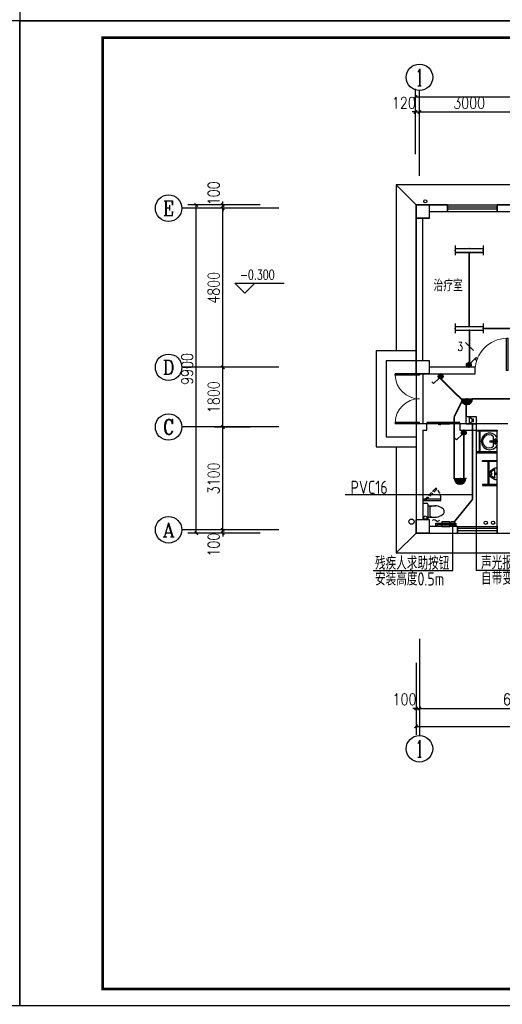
# Model space of a CAD drawing. Extents: x 41933 to 169416, y 41775 to 279375.
# Tile 20 of 39: x 83933 to 98490, y 130914 to 160614. Entities that reach past the tile are written whole.
import ezdxf
from ezdxf.enums import TextEntityAlignment as Align

# ---------------------------------------------------------------- set-up
doc = ezdxf.new("R2010")
doc.units = 0
doc.header["$LTSCALE"] = 1000
doc.header["$MEASUREMENT"] = 0
doc.linetypes.add('DASH', pattern=[0.35, 0.25, -0.1])
for name, color, linetype in [('AXIS', 3, 'Continuous'), ('AXIS_TEXT', 7, 'Continuous'), ('BZ', 143, 'Continuous'), ('COLUMN', 1, 'Continuous'), ('DIM-照明', 3, 'Continuous'), ('DIM_ELEV', 3, 'Continuous'), ('EQUIP-照明', 3, 'Continuous'), ('EQUIP-通讯', 3, 'Continuous'), ('EQUIP_污水', 7, 'Continuous'), ('LATRINE', 6, 'Continuous'), ('LGT1', 7, 'Continuous'), ('LVTRY', 6, 'Continuous'), ('PUB_TEXT', 7, 'Continuous'), ('TEL_TEXT', 7, 'Continuous'), ('VPIPE-凝结', 150, 'DASH'), ('VPIPE-污水', 2, 'DASH'), ('VPIPE-给水', 3, 'Continuous'), ('WALL', 1, 'Continuous'), ('WINDOW', 4, 'Continuous'), ('WIRE-照明', 1, 'Continuous'), ('剖面', 8, 'Continuous'), ('图框', 4, 'Continuous'), ('填充', 8, 'Continuous'), ('雨落管', 3, 'Continuous')]:
    doc.layers.add(name, color=color, linetype=linetype)
doc.styles.add('_HZTXT', font='tssdeng.shx', dxfattribs={"width": 0.8, "bigfont": 'hztxt.shx'})
doc.styles.add('_TCH_AXIS', font='COMPLEX', dxfattribs={"bigfont": 'GBCBIG'})
doc.styles.add('_TCH_DIM', font='SIMPLEX', dxfattribs={"bigfont": 'GBCBIG'})
doc.styles.add('_TEL_DIM', font='SIMPLEX', dxfattribs={"width": 0.8, "height": 3.5, "bigfont": 'HZTXT'})
doc.styles.add('COMPLEX', font='COMPLEX')
doc.styles.add('DIM_FONT', font='simplex.shx', dxfattribs={"width": 0.8})
doc.styles.get("Standard").update_dxf_attribs({"font": 'gbenor.shx', "bigfont": 'gbcbig.shx'})
doc.dimstyles.new('_TCH_ARCH&&100', dxfattribs={"dimtxt": 350, "dimasz": 100, "dimexe": 250, "dimexo": 300, "dimgap": 100, "dimtad": 1, "dimdec": 0, "dimzin": 0, "dimdsep": 46, "dimtxsty": 'DIM_FONT', "dimblk": 'ARCHTICK', "dimcen": 0.09, "dimclrt": 7, "dimazin": 2, "dimtfac": 1, "dimtdec": 0, "dimtix": 1, "dimtmove": 2, "dimatfit": 3, "dimfxl": 0, "dimtolj": 1, "dimtzin": 0, "dimarcsym": 0})

# ---------------------------------------------------------------- blocks, each defined once
blk = doc.blocks.new('$equip$00001168')
blk.add_line((-0.5, 0), (0.5, 0))
blk.add_arc((0, 0), 0.5, 180, 0)
for p in [(-0.5, 0), (0, 0), (0.5, 0), (0, -0.5)]:
    blk.add_point(p)
for points in [[(0.433, -0.25), (-0.433, -0.25), (0.5, 0), (-0.5, 0)], [(0.25, -0.433), (-0.25, -0.433), (0.433, -0.25), (-0.433, -0.25)], [(0, -0.5), (0, -0.5), (0.25, -0.433), (-0.25, -0.433)]]:
    blk.add_solid(points)
at = {"flags": 9}
blk.add_attdef('A', (0, 0), '', height=0.00002, dxfattribs=at)
blk = doc.blocks.new('$equip$00001962')
for p, q in [((0.147, 0.356), (0.625, 0.833)), ((0.625, 0.833), (0.766, 0.692))]:
    blk.add_line(p, q)
blk.add_circle((0, 0.208), 0.208)
for p in [(-0.208, 0.208), (0, 0.417), (0, 0), (0.208, 0.208)]:
    blk.add_point(p)
for points in [[(-0.18, 0.313), (0.18, 0.313), (-0.208, 0.208), (0.208, 0.208)], [(-0.18, 0.104), (0.18, 0.104), (-0.208, 0.208), (0.208, 0.208)], [(-0.104, 0.389), (0.104, 0.389), (-0.18, 0.313), (0.18, 0.313)], [(-0.104, 0.028), (0.104, 0.028), (-0.18, 0.104), (0.18, 0.104)], [(0, 0.417), (0, 0.417), (-0.104, 0.389), (0.104, 0.389)], [(0, 0), (0, 0), (-0.104, 0.028), (0.104, 0.028)]]:
    blk.add_solid(points)
at = {"layer": 'TEL_TEXT', "style": '_TEL_DIM', "flags": 1}
blk.add_attdef('A', text='', height=0.00002, dxfattribs=at).set_placement((0, 0), align=Align.MIDDLE_CENTER)
blk = doc.blocks.new('A$C5B3B3A2E')
at = {"layer": 'LGT1', "color": 77}
blk.add_line((0, 452), (2411, 452), dxfattribs=at)
at = {"layer": 'LGT1', "color": 77, "style": '_HZTXT', "width": 0.8}
for s, p in [('残疾人求助按钮', (59, 474)), ('安装高度0.5m', (59, 0))]:
    blk.add_text(s, height=400, dxfattribs=at).set_placement(p)
blk = doc.blocks.new('A$C573E01A6')
at = {"layer": 'LGT1', "color": 77}
blk.add_line((4045, 429), (0, 429), dxfattribs=at)
at = {"layer": 'LGT1', "color": 77, "style": '_HZTXT', "width": 0.8}
for s, p in [('声光报警器距地2.2m', (144, 466)), ('自带变压器（安全电压）', (144, 0))]:
    blk.add_text(s, height=400, dxfattribs=at).set_placement(p)
blk = doc.blocks.new('_LINKPT1')
blk.add_line((0, 0), (0, 0))
blk = doc.blocks.new('_I0UOI')
for radius in [0.29, 0.0849]:
    blk.add_circle((0, 0.29), radius)
for points in [[(-0.07, 0.33), (0.07, 0.33), (-0.08, 0.29), (0.09, 0.29)], [(-0.07, 0.25), (0.07, 0.25), (-0.08, 0.29), (0.09, 0.29)], [(-0.04, 0.36), (0.04, 0.36), (-0.07, 0.33), (0.07, 0.33)], [(-0.04, 0.22), (0.04, 0.22), (-0.07, 0.25), (0.07, 0.25)], [(0, 0.37), (0, 0.37), (-0.04, 0.36), (0.04, 0.36)], [(0, 0.2), (0, 0.2), (-0.04, 0.22), (0.04, 0.22)]]:
    blk.add_solid(points)
at = {"xscale": 0.002222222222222, "yscale": 0.002222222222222, "zscale": 0.002222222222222}
for p in [(-0.29, 0.29), (0, 0.58), (0.29, 0.29), (0, 0)]:
    blk.add_blockref('_LINKPT1', p, dxfattribs=at)
at = {"flags": 9}
blk.add_attdef('A', (0, 0), '', height=0.0000222, dxfattribs=at)
blk = doc.blocks.new('$equip_U$00000097(DNSC-20150823RB)')
at = {"xscale": 0.875, "yscale": 0.875, "zscale": 0.875}
blk.add_blockref('_I0UOI', (-0.001, -0.254), dxfattribs=at)
at = {"color": 7, "style": '_TEL_DIM', "flags": 1}
blk.add_attdef('A', text='', height=0.000025, dxfattribs=at).set_placement((0, 0), align=Align.MIDDLE_CENTER)
blk = doc.blocks.new('$equip$00001870')
for p, q in [((0.528, 0.35), (-0.528, 0.35)), ((-0.528, 0.35), (-0.528, -0.35)), ((-0.222, 0.149), (-0.082, 0.149)), ((-0.222, 0.149), (-0.222, -0.131)), ((-0.082, 0.149), (0.186, 0.29)), ((-0.082, 0.149), (-0.082, -0.131)), ((0.186, 0.29), (0.186, -0.282)), ((0.528, 0.35), (0.528, -0.35)), ((-0.528, -0.35), (0.528, -0.35)), ((-0.082, -0.131), (-0.222, -0.131)), ((0.186, -0.282), (-0.082, -0.131))]:
    blk.add_line(p, q)
for p in [(-0.528, 0), (0.015, 0.35), (0.528, 0), (0, -0.35)]:
    blk.add_point(p)
at = {"layer": 'TEL_TEXT', "style": '_TEL_DIM', "flags": 1}
blk.add_attdef('A', text='', height=0.00002, dxfattribs=at).set_placement((0, 0), align=Align.MIDDLE_CENTER)
blk = doc.blocks.new('$plan$00001628')
for p, q in [((-20, 0), (20, 0)), ((20, 0), (20, -150)), ((-23, -104), (-144, -104)), ((-20, -150), (-20, 0)), ((20, -150), (-20, -150)), ((136, -104), (24, -104))]:
    blk.add_line(p, q)
blk.add_lwpolyline([(-97, 9, 5.110404), (92, 9)], format="xyb", close=True)
for centre, radius in [((-57, -52), 26.7), ((0, -190), 27.8), ((57, -52), 26.7)]:
    blk.add_circle(centre, radius)
blk.add_arc((-4, -243), 197, 135.2527, 44.7473)
blk = doc.blocks.new('_ArchTick')
at = {"color": 0, "linetype": 'ByBlock', "const_width": 0.4}
blk.add_lwpolyline([(-0.5, -0.5), (0.5, 0.5)], dxfattribs=at)
blk = doc.blocks.new('*D2232')
at = {"layer": 'AXIS', "color": 0, "lineweight": -2, "transparency": 16777216}
for p, q in [((90059, 145228), (90059, 145328)), ((90883, 145228), (89809, 145228)), ((90883, 145128), (89809, 145128)), ((90059, 145128), (90059, 145228)), ((90059, 145128), (90059, 145028))]:
    blk.add_line(p, q, dxfattribs=at)
at = {"layer": 'Defpoints', "color": 0, "transparency": 16777216}
for p in [(90059, 145228), (91183, 145228), (91183, 145128)]:
    blk.add_point(p, dxfattribs=at)
at = {"layer": 'AXIS', "color": 0, "lineweight": -2, "transparency": 16777216, "xscale": 100, "yscale": 100, "zscale": 100}
for p, rotation in [((90059, 145228), 270), ((90059, 145128), 90)]:
    blk.add_blockref('_ArchTick', p, dxfattribs=dict(at, rotation=rotation))
at = {"layer": 'AXIS', "color": 7, "transparency": 16777216, "insert": (89784, 144778), "char_height": 350, "attachment_point": 5, "rotation": 90, "style": 'DIM_FONT'}
blk.add_mtext('\\A1;100', dxfattribs=at)
blk = doc.blocks.new('*D2233')
at = {"layer": 'AXIS', "color": 0, "lineweight": -2, "transparency": 16777216}
for p, q in [((90883, 148328), (89809, 148328)), ((90059, 145228), (90059, 148328)), ((90883, 145228), (89809, 145228))]:
    blk.add_line(p, q, dxfattribs=at)
at = {"layer": 'Defpoints', "color": 0, "transparency": 16777216}
for p in [(90059, 148328), (91183, 148328), (91183, 145228)]:
    blk.add_point(p, dxfattribs=at)
at = {"layer": 'AXIS', "color": 0, "lineweight": -2, "transparency": 16777216, "xscale": 100, "yscale": 100, "zscale": 100}
for p, rotation in [((90059, 148328), 90), ((90059, 145228), 270)]:
    blk.add_blockref('_ArchTick', p, dxfattribs=dict(at, rotation=rotation))
at = {"layer": 'AXIS', "color": 7, "transparency": 16777216, "insert": (89784, 146778), "char_height": 350, "attachment_point": 5, "rotation": 90, "style": 'DIM_FONT'}
blk.add_mtext('\\A1;3100', dxfattribs=at)
blk = doc.blocks.new('*D2234')
at = {"layer": 'AXIS', "color": 0, "lineweight": -2, "transparency": 16777216}
for p, q in [((90883, 150128), (89809, 150128)), ((90059, 148328), (90059, 150128)), ((90883, 148328), (89809, 148328))]:
    blk.add_line(p, q, dxfattribs=at)
at = {"layer": 'Defpoints', "color": 0, "transparency": 16777216}
for p in [(90059, 150128), (91183, 150128), (91183, 148328)]:
    blk.add_point(p, dxfattribs=at)
at = {"layer": 'AXIS', "color": 0, "lineweight": -2, "transparency": 16777216, "xscale": 100, "yscale": 100, "zscale": 100}
for p, rotation in [((90059, 150128), 90), ((90059, 148328), 270)]:
    blk.add_blockref('_ArchTick', p, dxfattribs=dict(at, rotation=rotation))
at = {"layer": 'AXIS', "color": 7, "transparency": 16777216, "insert": (89784, 149228), "char_height": 350, "attachment_point": 5, "rotation": 90, "style": 'DIM_FONT'}
blk.add_mtext('\\A1;1800', dxfattribs=at)
blk = doc.blocks.new('*D2235')
at = {"layer": 'AXIS', "color": 0, "lineweight": -2, "transparency": 16777216}
for p, q in [((90883, 154928), (89809, 154928)), ((90059, 150128), (90059, 154928)), ((90883, 150128), (89809, 150128))]:
    blk.add_line(p, q, dxfattribs=at)
at = {"layer": 'Defpoints', "color": 0, "transparency": 16777216}
for p in [(90059, 154928), (91183, 154928), (91183, 150128)]:
    blk.add_point(p, dxfattribs=at)
at = {"layer": 'AXIS', "color": 0, "lineweight": -2, "transparency": 16777216, "xscale": 100, "yscale": 100, "zscale": 100}
for p, rotation in [((90059, 154928), 90), ((90059, 150128), 270)]:
    blk.add_blockref('_ArchTick', p, dxfattribs=dict(at, rotation=rotation))
at = {"layer": 'AXIS', "color": 7, "transparency": 16777216, "insert": (89784, 152528), "char_height": 350, "attachment_point": 5, "rotation": 90, "style": 'DIM_FONT'}
blk.add_mtext('\\A1;4800', dxfattribs=at)
blk = doc.blocks.new('*D2236')
at = {"layer": 'AXIS', "color": 0, "lineweight": -2, "transparency": 16777216}
for p, q in [((90059, 155028), (90059, 155128)), ((90883, 155028), (89809, 155028)), ((90883, 154928), (89809, 154928)), ((90059, 154928), (90059, 155028)), ((90059, 154928), (90059, 154828))]:
    blk.add_line(p, q, dxfattribs=at)
at = {"layer": 'Defpoints', "color": 0, "transparency": 16777216}
for p in [(90059, 155028), (91183, 155028), (91183, 154928)]:
    blk.add_point(p, dxfattribs=at)
at = {"layer": 'AXIS', "color": 0, "lineweight": -2, "transparency": 16777216, "xscale": 100, "yscale": 100, "zscale": 100}
for p, rotation in [((90059, 155028), 270), ((90059, 154928), 90)]:
    blk.add_blockref('_ArchTick', p, dxfattribs=dict(at, rotation=rotation))
at = {"layer": 'AXIS', "color": 7, "transparency": 16777216, "insert": (89784, 155378), "char_height": 350, "attachment_point": 5, "rotation": 90, "style": 'DIM_FONT'}
blk.add_mtext('\\A1;100', dxfattribs=at)
blk = doc.blocks.new('*D2237')
at = {"layer": 'AXIS', "color": 0, "lineweight": -2, "transparency": 16777216}
for p, q in [((91182, 155028), (89009, 155028)), ((89259, 145128), (89259, 155028)), ((91182, 145128), (89009, 145128))]:
    blk.add_line(p, q, dxfattribs=at)
at = {"layer": 'Defpoints', "color": 0, "transparency": 16777216}
for p in [(89259, 155028), (91482, 155028), (91482, 145128)]:
    blk.add_point(p, dxfattribs=at)
at = {"layer": 'AXIS', "color": 0, "lineweight": -2, "transparency": 16777216, "xscale": 100, "yscale": 100, "zscale": 100}
for p, rotation in [((89259, 155028), 90), ((89259, 145128), 270)]:
    blk.add_blockref('_ArchTick', p, dxfattribs=dict(at, rotation=rotation))
at = {"layer": 'AXIS', "color": 7, "transparency": 16777216, "insert": (88984, 150078), "char_height": 350, "attachment_point": 5, "rotation": 90, "style": 'DIM_FONT'}
blk.add_mtext('\\A1;9900', dxfattribs=at)
blk = doc.blocks.new('*D2244')
at = {"layer": 'AXIS', "color": 0, "lineweight": -2, "transparency": 16777216}
for p, q in [((95870, 156554), (95870, 158081)), ((95990, 156554), (95990, 158081)), ((95870, 157831), (95770, 157831)), ((95870, 157831), (95990, 157831)), ((95990, 157831), (96090, 157831))]:
    blk.add_line(p, q, dxfattribs=at)
at = {"layer": 'Defpoints', "color": 0, "transparency": 16777216}
for p in [(95990, 157831), (95870, 156254), (95990, 156254)]:
    blk.add_point(p, dxfattribs=at)
at = {"layer": 'AXIS', "color": 0, "lineweight": -2, "transparency": 16777216, "xscale": 100, "yscale": 100, "zscale": 100}
blk.add_blockref('_ArchTick', (95870, 157831), dxfattribs=at)
at = {"layer": 'AXIS', "color": 0, "lineweight": -2, "transparency": 16777216, "xscale": 100, "yscale": 100, "zscale": 100, "rotation": 180}
blk.add_blockref('_ArchTick', (95990, 157831), dxfattribs=at)
at = {"layer": 'AXIS', "color": 7, "transparency": 16777216, "insert": (95520, 158106), "char_height": 350, "attachment_point": 5, "style": 'DIM_FONT'}
blk.add_mtext('\\A1;120', dxfattribs=at)
blk = doc.blocks.new('*D2245')
at = {"layer": 'AXIS', "color": 0, "lineweight": -2, "transparency": 16777216}
for p, q in [((95990, 156554), (95990, 158081)), ((98990, 156554), (98990, 158081)), ((95990, 157831), (98990, 157831))]:
    blk.add_line(p, q, dxfattribs=at)
at = {"layer": 'Defpoints', "color": 0, "transparency": 16777216}
for p in [(98990, 157831), (95990, 156254), (98990, 156254)]:
    blk.add_point(p, dxfattribs=at)
at = {"layer": 'AXIS', "color": 0, "lineweight": -2, "transparency": 16777216, "xscale": 100, "yscale": 100, "zscale": 100, "rotation": 180}
blk.add_blockref('_ArchTick', (95990, 157831), dxfattribs=at)
at = {"layer": 'AXIS', "color": 0, "lineweight": -2, "transparency": 16777216, "xscale": 100, "yscale": 100, "zscale": 100}
blk.add_blockref('_ArchTick', (98990, 157831), dxfattribs=at)
at = {"layer": 'AXIS', "color": 7, "transparency": 16777216, "insert": (97490, 158106), "char_height": 350, "attachment_point": 5, "style": 'DIM_FONT'}
blk.add_mtext('\\A1;3000', dxfattribs=at)
blk = doc.blocks.new('*D2251')
at = {"layer": 'AXIS', "color": 0, "lineweight": -2, "transparency": 16777216}
for p, q in [((95870, 157454), (95870, 158533)), ((113590, 157454), (113590, 158533)), ((95870, 158283), (113590, 158283))]:
    blk.add_line(p, q, dxfattribs=at)
at = {"layer": 'Defpoints', "color": 0, "transparency": 16777216}
for p in [(113590, 158283), (95870, 157154), (113590, 157154)]:
    blk.add_point(p, dxfattribs=at)
at = {"layer": 'AXIS', "color": 0, "lineweight": -2, "transparency": 16777216, "xscale": 100, "yscale": 100, "zscale": 100, "rotation": 180}
blk.add_blockref('_ArchTick', (95870, 158283), dxfattribs=at)
at = {"layer": 'AXIS', "color": 0, "lineweight": -2, "transparency": 16777216, "xscale": 100, "yscale": 100, "zscale": 100}
blk.add_blockref('_ArchTick', (113590, 158283), dxfattribs=at)
at = {"layer": 'AXIS', "color": 7, "transparency": 16777216, "insert": (104730, 158558), "char_height": 350, "attachment_point": 5, "style": 'DIM_FONT'}
blk.add_mtext('\\A1;17720', dxfattribs=at)
blk = doc.blocks.new('*D2252')
at = {"layer": 'AXIS', "color": 0, "lineweight": -2, "transparency": 16777216}
for p, q in [((95890, 140959), (95890, 139588)), ((95990, 140959), (95990, 139588)), ((95890, 139838), (95790, 139838)), ((95890, 139838), (95990, 139838)), ((95990, 139838), (96090, 139838))]:
    blk.add_line(p, q, dxfattribs=at)
at = {"layer": 'Defpoints', "color": 0, "transparency": 16777216}
for p in [(95890, 141259), (95990, 141259), (95990, 139838)]:
    blk.add_point(p, dxfattribs=at)
at = {"layer": 'AXIS', "color": 0, "lineweight": -2, "transparency": 16777216, "xscale": 100, "yscale": 100, "zscale": 100}
blk.add_blockref('_ArchTick', (95890, 139838), dxfattribs=at)
at = {"layer": 'AXIS', "color": 0, "lineweight": -2, "transparency": 16777216, "xscale": 100, "yscale": 100, "zscale": 100, "rotation": 180}
blk.add_blockref('_ArchTick', (95990, 139838), dxfattribs=at)
at = {"layer": 'AXIS', "color": 7, "transparency": 16777216, "insert": (95540, 140113), "char_height": 350, "attachment_point": 5, "style": 'DIM_FONT'}
blk.add_mtext('\\A1;100', dxfattribs=at)
blk = doc.blocks.new('*D2253')
at = {"layer": 'AXIS', "color": 0, "lineweight": -2, "transparency": 16777216}
for p, q in [((95990, 140959), (95990, 139588)), ((101990, 140959), (101990, 139588)), ((95990, 139838), (101990, 139838))]:
    blk.add_line(p, q, dxfattribs=at)
at = {"layer": 'Defpoints', "color": 0, "transparency": 16777216}
for p in [(95990, 141259), (101990, 141259), (101990, 139838)]:
    blk.add_point(p, dxfattribs=at)
at = {"layer": 'AXIS', "color": 0, "lineweight": -2, "transparency": 16777216, "xscale": 100, "yscale": 100, "zscale": 100, "rotation": 180}
blk.add_blockref('_ArchTick', (95990, 139838), dxfattribs=at)
at = {"layer": 'AXIS', "color": 0, "lineweight": -2, "transparency": 16777216, "xscale": 100, "yscale": 100, "zscale": 100}
blk.add_blockref('_ArchTick', (101990, 139838), dxfattribs=at)
at = {"layer": 'AXIS', "color": 7, "transparency": 16777216, "insert": (98990, 140113), "char_height": 350, "attachment_point": 5, "style": 'DIM_FONT'}
blk.add_mtext('\\A1;6000', dxfattribs=at)
blk = doc.blocks.new('*D2258')
at = {"layer": 'AXIS', "color": 0, "lineweight": -2, "transparency": 16777216}
for p, q in [((95890, 141218), (95890, 139047)), ((113610, 141218), (113610, 139047)), ((95890, 139297), (113610, 139297))]:
    blk.add_line(p, q, dxfattribs=at)
at = {"layer": 'Defpoints', "color": 0, "transparency": 16777216}
for p in [(95890, 141518), (113610, 141518), (113610, 139297)]:
    blk.add_point(p, dxfattribs=at)
at = {"layer": 'AXIS', "color": 0, "lineweight": -2, "transparency": 16777216, "xscale": 100, "yscale": 100, "zscale": 100, "rotation": 180}
blk.add_blockref('_ArchTick', (95890, 139297), dxfattribs=at)
at = {"layer": 'AXIS', "color": 0, "lineweight": -2, "transparency": 16777216, "xscale": 100, "yscale": 100, "zscale": 100}
blk.add_blockref('_ArchTick', (113610, 139297), dxfattribs=at)
at = {"layer": 'AXIS', "color": 7, "transparency": 16777216, "insert": (104750, 139572), "char_height": 350, "attachment_point": 5, "style": 'DIM_FONT'}
blk.add_mtext('\\A1;17720', dxfattribs=at)
blk = doc.blocks.new('_FZH')
for p, q in [((-0.5, 0.5), (0.5, 0.5)), ((-0.5, -0.5), (-0.5, 0.5)), ((0.5, -0.5), (0.5, 0.5)), ((-0.5, -0.5), (0.5, -0.5))]:
    blk.add_line(p, q)
blk.add_lwpolyline([(-0.5, -0.5), (0.5, -0.5), (0.5, 0.5), (-0.5, 0.5)], close=True)
blk = doc.blocks.new('_AXISO')
blk.add_circle((0, 0), 0.5)
at = {"layer": 'AXIS_TEXT', "style": 'COMPLEX', "width": 1.041667}
blk.add_attdef('A', text='', height=0.56, dxfattribs=at).set_placement((-0.25, -0.28), (0.25, -0.28), align=Align.FIT)
blk = doc.blocks.new('$WINLIB2D$00000001')
for p, q in [((-0.5, 0.5), (0.5, 0.5)), ((-0.5, 0.5), (-0.5, -0.5)), ((0.5, -0.5), (0.5, 0.5)), ((0.5, 0.167), (-0.5, 0.167)), ((0.5, -0.167), (-0.5, -0.167)), ((-0.5, -0.5), (0.5, -0.5))]:
    blk.add_line(p, q)
blk = doc.blocks.new('$DorLib2D$00000129')
at = {"color": 0, "linetype": 'Continuous'}
for p, q in [((-0.5, 0.545), (-0.5, 0.687)), ((-0.5, 0.687), (0.5, 0.687)), ((0.5, 0.687), (0.5, 0.545)), ((0.5, 0.545), (-0.5, 0.545)), ((-0.5, 0.5), (-0.5, 0.545)), ((-0.2, 0.437), (0.158, 0.437)), ((0.08, 0.341), (0.08, 0.437)), ((0.158, 0.437), (0.08, 0.341)), ((0.5, 0.5), (0.5, 0.545))]:
    blk.add_line(p, q, dxfattribs=at)
blk = doc.blocks.new('$lvtry$00000219')
at = {"color": 0}
for p, q in [((-124, -91, 0), (-43, -216, 0)), ((-116, -76, 0), (116, -76, 0)), ((43, -216, 0), (124, -91, 0))]:
    blk.add_line(p, q, dxfattribs=at)
at = {"color": 0, "elevation": 0}
blk.add_lwpolyline([(69, -231, -0.57735), (-69, -231), (-162, -88, -0.145378), (-170, -61), (-170, 0), (170, 0), (170, -61, -0.145378), (162, -88)], format="xyb", close=True, dxfattribs=at)
at = {"color": 0}
for centre, radius in [((0, -177, 0), 20), ((0, -38, 0), 17.7)]:
    blk.add_circle(centre, radius, dxfattribs=at)
for centre, radius, start, end in [((-116, -86, 0), 10, 90, 213.0863), ((0, -191, 0), 50, 210, 330), ((116, -86, 0), 10, 326.9137, 90)]:
    blk.add_arc(centre, radius, start, end, dxfattribs=at)
for p in [(0, -38, 0), (0, -177, 0)]:
    blk.add_point(p, dxfattribs=at)
blk = doc.blocks.new('$DorLib2D$00000001')
for p, q in [((0.45, 0.975), (0.5, 0.975)), ((0.45, 0), (0.45, 0.975)), ((0.5, 0), (0.5, 0.975)), ((0.5, 0), (0.45, 0))]:
    blk.add_line(p, q)
at = {"lineweight": 13}
blk.add_arc((0.475, 0), 0.975, 91.4693, 180, dxfattribs=at)
blk = doc.blocks.new('$DorLib2D$00000002')
for p, q in [((-0.5, 0), (-0.5, 0.4875)), ((-0.475, 0.4875), (-0.5, 0.4875)), ((-0.475, 0), (-0.475, 0.4875)), ((0.475, 0), (0.475, 0.4875)), ((0.475, 0.4875), (0.5, 0.4875)), ((0.5, 0), (0.5, 0.4875)), ((-0.5, 0), (-0.475, 0)), ((0.5, 0), (0.475, 0))]:
    blk.add_line(p, q)
at = {"lineweight": 13}
for centre, start, end in [((-0.4875, 0), 0, 88.53072), ((0.4875, 0), 91.46928, 180)]:
    blk.add_arc(centre, 0.4875, start, end, dxfattribs=at)
blk = doc.blocks.new('$equip$00001160')
for p, q in [((-1.2, 0.417), (-1.2, -0.417)), ((-1.2, 0.167), (1.2, 0.167)), ((1.2, 0.417), (1.2, -0.417)), ((-1.2, -0.167), (1.2, -0.167))]:
    blk.add_line(p, q)
at = {"const_width": 0.1}
for points in [[(-1.2, 0.167), (1.2, 0.167)], [(-1.2, -0.167), (1.2, -0.167)]]:
    blk.add_lwpolyline(points, dxfattribs=at)
at = {"layer": 'EQUIP-照明'}
for p in [(-1.2, 0), (0, 0.167), (1.2, 0), (0, -0.167)]:
    blk.add_point(p, dxfattribs=at)
at = {"layer": 'EQUIP-照明', "flags": 9}
blk.add_attdef('A', (0, 0), '', height=0.00002, dxfattribs=at)
blk = doc.blocks.new('$equip$00001963')
for p, q in [((0.147, 0.356), (0.625, 0.833)), ((0.512, 0.72), (0.653, 0.579)), ((0.625, 0.833), (0.766, 0.692))]:
    blk.add_line(p, q)
blk.add_circle((0, 0.208), 0.208)
for p in [(-0.208, 0.208), (0, 0.417), (0, 0), (0.208, 0.208)]:
    blk.add_point(p)
for points in [[(-0.18, 0.313), (0.18, 0.313), (-0.208, 0.208), (0.208, 0.208)], [(-0.18, 0.104), (0.18, 0.104), (-0.208, 0.208), (0.208, 0.208)], [(-0.104, 0.389), (0.104, 0.389), (-0.18, 0.313), (0.18, 0.313)], [(-0.104, 0.028), (0.104, 0.028), (-0.18, 0.104), (0.18, 0.104)], [(0, 0.417), (0, 0.417), (-0.104, 0.389), (0.104, 0.389)], [(0, 0), (0, 0), (-0.104, 0.028), (0.104, 0.028)]]:
    blk.add_solid(points)
at = {"layer": 'TEL_TEXT', "style": '_TEL_DIM', "flags": 1}
blk.add_attdef('A', text='', height=0.00002, dxfattribs=at).set_placement((0, 0), align=Align.MIDDLE_CENTER)
blk = doc.blocks.new('$TELECSYS$00000095')
blk.add_line((0.4, 0.4), (-0.4, -0.4))
at = {"width": 0.8}
blk.add_attdef('N', text='', height=1, dxfattribs=at).set_placement((-0.017, 1.056), align=Align.MIDDLE)
blk = doc.blocks.new('$TelecSys$00000152')
blk.add_blockref('$TELECSYS$00000095', (0, 0))
at = {"style": '_TEL_DIM', "width": 0.7}
blk.add_attdef('N', text='', height=0.875, dxfattribs=at).set_placement((-0.015, 0.924), align=Align.MIDDLE)
blk = doc.blocks.new('$TwtSys$00000132')
at = {"elevation": 0}
blk.add_lwpolyline([(7, -101, -0.575183), (0, 0, 0.604745), (-11, 101, 16.924828)], format="xyb", dxfattribs=at)

msp = doc.modelspace()

# ---------------------------------------------------------------- linework, layer by layer
at = {"color": 32}
for p, q in [((95889.8, 155028.1), (95289.8, 155628.1)), ((95889.8, 145128.1), (95289.8, 144528.1))]:
    msp.add_line(p, q, dxfattribs=at)
for p, q in [((98059.8, 146590.3), (98059.8, 147290.3)), ((98089.8, 146590.3), (98089.8, 147290.3))]:
    msp.add_line(p, q)
for points in [[(109589.8, 144528.1), (109789.8, 144528.1), (109789.8, 144528.1), (114189.8, 144528.1), (114189.8, 155628.1), (95289.8, 155628.1), (95289.8, 150628.1)], [(95289.8, 147728.1), (95289.8, 144528.1), (106589.8, 144528.1)]]:
    msp.add_lwpolyline(points, dxfattribs=at)
for points in [[(98339.8, 148228.1), (98339.8, 148203.1), (97733.3, 148203.1), (97733.3, 148228.1)], [(97819.8, 148203.1), (97794.8, 148203.1), (97794.8, 147578.1), (97819.8, 147578.1)], [(98339.8, 147553.1), (98339.8, 147578.1), (97733.3, 147578.1), (97733.3, 147553.1)]]:
    msp.add_lwpolyline(points, close=True)
for points in [[(98339.8, 147290.3), (97890.3, 147290.3), (97890.3, 147320.3), (98339.8, 147320.3)], [(98339.8, 146590.3), (97890.3, 146590.3), (97890.3, 146560.3), (98339.8, 146560.3)]]:
    msp.add_lwpolyline(points)
at = {"layer": 'AXIS'}
for p, q in [((95989.8, 155906.2), (95989.8, 158475.6)), ((91746.6, 154928.1), (88824.4, 154928.1)), ((91746.6, 150128.1), (88824.4, 150128.1)), ((91746.6, 148328.1), (88824.4, 148328.1)), ((91746.6, 145228.1), (88824.4, 145228.1)), ((95989.8, 141943.2), (95989.8, 139022.7))]:
    msp.add_line(p, q, dxfattribs=at)
at = {"layer": 'BZ'}
for p, q in [((96089.8, 146028.1), (96210.5, 146028.1)), ((96240.5, 145998.1), (96240.5, 145558.1)), ((96240.9, 145947.9), (96470.9, 145947.9)), ((96300.9, 145917.9), (96300.9, 145638.4)), ((96240.9, 145608.4), (96470.9, 145608.4)), ((96210.5, 145528.1), (96089.8, 145528.1))]:
    msp.add_line(p, q, dxfattribs=at)
for centre, radius, start, end in [((96210.5, 145998.1), 30, 0, 90), ((96453.3, 145550.7), 397.5, 53.36186, 112.54952), ((96630, 145778.1), 109.8, 303.45086, 56.54914), ((96210.5, 145558.1), 30, 270, 0), ((96453.3, 146005.5), 397.5, 247.45048, 306.63814)]:
    msp.add_arc(centre, radius, start, end, dxfattribs=at)
at = {"layer": 'DIM_ELEV'}
for p, q in [((90723, 152367.3), (90423, 152667.3)), ((90423, 152667.3), (91906.2, 152667.3)), ((90723, 152367.3), (91023, 152667.3))]:
    msp.add_line(p, q, dxfattribs=at)
at = {"layer": 'LATRINE', "linetype": 'DASH', "ltscale": 0.5}
msp.add_lwpolyline([(96169.8, 146107.6), (96141.5, 146135.9), (96488, 146482.4), (96516.3, 146454.1)], close=True, dxfattribs=at)
at = {"layer": 'LATRINE'}
for points in [[(96639.8, 146108.1), (96639.8, 146148.1), (96089.8, 146148.1), (96089.8, 146108.1)], [(96909.8, 145328.1), (96909.8, 145467.3), (96669.8, 145467.3), (96669.8, 145328.1)]]:
    msp.add_lwpolyline(points, close=True, dxfattribs=at)
for points in [[(96489.8, 145328.1), (96489.8, 145428.1), (97089.8, 145428.1), (97089.8, 145328.1)], [(96529.8, 145328.1), (96529.8, 145388.1), (97049.8, 145388.1), (97049.8, 145328.1)]]:
    msp.add_lwpolyline(points, dxfattribs=at)
at = {"layer": 'LATRINE', "linetype": 'DASH', "ltscale": 0.5}
msp.add_arc((96189.8, 146148.1), 450, 0, 48.26245, dxfattribs=at)
at = {"layer": 'LGT1', "color": 77}
msp.add_line((97594.7, 146278.1), (93754.4, 146278.1), dxfattribs=at)
at = {"layer": 'TEL_TEXT'}
for p, q in [((97707.9, 143997.7), (97707.9, 148428.1)), ((97002.6, 143997.4), (97002.6, 145402.8))]:
    msp.add_line(p, q, dxfattribs=at)
at = {"layer": 'VPIPE-凝结', "linetype": 'Continuous'}
msp.add_circle((96167.9, 155135), 50, dxfattribs=at)
at = {"layer": 'VPIPE-污水', "linetype": 'Continuous'}
for centre in [(97990.4, 145437.6), (98210, 145437.6)]:
    msp.add_circle(centre, 50, dxfattribs=at)
at = {"layer": 'VPIPE-给水', "linetype": 'Continuous'}
msp.add_circle((96167.2, 145597.1), 50, dxfattribs=at)
at = {"layer": 'WALL'}
for p, q in [((96839.8, 155028.1), (96289.8, 155028.1)), ((96289.8, 154828.1), (96839.8, 154828.1)), ((96839.8, 154828.1), (96839.8, 155028.1)), ((98889.8, 155028.1), (98339.8, 155028.1)), ((98339.8, 155028.1), (98339.8, 154828.1)), ((98339.8, 154828.1), (98889.8, 154828.1)), ((95889.8, 150328.1), (95889.8, 154628.1)), ((96089.8, 150328.1), (96089.8, 154628.1)), ((97669.8, 150128.1), (96289.8, 150128.1)), ((97669.8, 149928.1), (97669.8, 150128.1)), ((96289.8, 149928.1), (97669.8, 149928.1)), ((96089.8, 148428.1), (95889.8, 148428.1)), ((95889.8, 148428.1), (95889.8, 148328.1)), ((95889.8, 148328.1), (95889.8, 145528.1)), ((96209.8, 148428.1), (96089.8, 148428.1)), ((96089.8, 148228.1), (96209.8, 148228.1)), ((96089.8, 148228.1), (96089.8, 145528.1)), ((96209.8, 148228.1), (96209.8, 148428.1)), ((98439.8, 148428.1), (97209.8, 148428.1)), ((97209.8, 148428.1), (97209.8, 148228.1)), ((97209.8, 148228.1), (98339.8, 148228.1)), ((98339.8, 145328.1), (98339.8, 148228.1)), ((98659.8, 148428.1), (98439.8, 148428.1)), ((97139.8, 145328.1), (96289.8, 145328.1)), ((97139.8, 145128.1), (97139.8, 145328.1)), ((98339.8, 145328.1), (98339.8, 145128.1)), ((96289.8, 145128.1), (97139.8, 145128.1)), ((98339.8, 145128.1), (98439.8, 145128.1)), ((98439.8, 145128.1), (99789.8, 145128.1))]:
    msp.add_line(p, q, dxfattribs=at)
at = {"layer": 'WINDOW'}
for p, q in [((95889.8, 149928.1), (95889.8, 148428.1)), ((96089.8, 149928.1), (96089.8, 148428.1))]:
    msp.add_line(p, q, dxfattribs=at)
at = {"layer": 'WIRE-照明', "linetype": 'Continuous', "const_width": 50}
for points in [[(97489.8, 151361.5), (97489.8, 153594.8)], [(97497.6, 150269.1), (97497.6, 151244.8)], [(100069.8, 151303.1), (97909.8, 151303.1)], [(97244.8, 149178.1), (96632, 149782.3)], [(97039.8, 148642.7), (97268.3, 149090.6)], [(97594.8, 149178.1), (99904.8, 149178.1)], [(97396.1, 148638.1), (97396.1, 149034.7)], [(97039.8, 146778.1), (97039.8, 148642.7)], [(97594.7, 148428.1), (97594.7, 146148.5)], [(97327.8, 148082.3), (97327.8, 146778.1)], [(97594.7, 146148.5), (97038.9, 145463.5)]]:
    msp.add_lwpolyline(points, dxfattribs=at)
at = {"layer": '剖面'}
msp.add_line((95889.8, 155028.1), (95889.8, 149928.1), dxfattribs=at)
for points in [[(95889.8, 150628.1), (94689.8, 150628.1), (94689.8, 148428.1), (94689.8, 147728.1), (95889.8, 147728.1)], [(95889.8, 149928.1), (95889.8, 150328.1), (94989.8, 150328.1), (94989.8, 148428.1), (94989.8, 148028.1), (95889.8, 148028.1)]]:
    msp.add_lwpolyline(points, dxfattribs=at)
at = {"layer": '图框', "color": 4}
for points in [[(125933, 190275), (83933, 190275), (83933, 160575), (125933, 160575)], [(83933, 160575), (41933, 160575), (41933, 130875), (83933, 130875)], [(125933, 160575), (83933, 160575), (83933, 130875), (125933, 130875)]]:
    msp.add_lwpolyline(points, close=True, dxfattribs=at)
at = {"layer": '图框', "color": 4, "const_width": 80}
msp.add_lwpolyline([(86433, 131375), (125433, 131375), (125433, 160075), (86433, 160075)], close=True, dxfattribs=at)
at = {"layer": '填充'}
for points in [[(95889.8, 155028.1), (113589.8, 155028.1), (113589.8, 145128.1), (109589.8, 145128.1)], [(95889.8, 150267.2), (95889.8, 145128.1), (106489.8, 145128.1)]]:
    msp.add_lwpolyline(points, dxfattribs=at)
at = {"layer": '雨落管'}
msp.add_circle((95752.5, 145472.4), 80, dxfattribs=at)

# ---------------------------------------------------------------- block references
at = {"layer": 'AXIS'}
ref = msp.add_blockref('_AXISO', (95989.8, 158875.6), dxfattribs=dict(at, xscale=800, yscale=800, zscale=800))
ref.add_attrib('A', '1', dxfattribs={"layer": 'AXIS_TEXT', "height": 514.7, "style": '_TCH_AXIS'}).set_placement((95879.5, 158618.2), (96100.1, 158618.2), align=Align.FIT)
ref = msp.add_blockref('_AXISO', (88424.4, 154928.1), dxfattribs=dict(at, xscale=800, yscale=800, zscale=800))
ref.add_attrib('A', 'E', dxfattribs={"layer": 'AXIS_TEXT', "height": 445.4, "style": '_TCH_AXIS'}).set_placement((88254.7, 154705.4), (88594.1, 154705.4), align=Align.FIT)
ref = msp.add_blockref('_AXISO', (88424.4, 150128.1), dxfattribs=dict(at, xscale=800, yscale=800, zscale=800))
ref.add_attrib('A', 'D', dxfattribs={"layer": 'AXIS_TEXT', "height": 435.3, "style": '_TCH_AXIS'}).set_placement((88248.2, 149910.5), (88600.6, 149910.5), align=Align.FIT)
ref = msp.add_blockref('_AXISO', (88424.4, 148328.1), dxfattribs=dict(at, xscale=800, yscale=800, zscale=800))
ref.add_attrib('A', 'C', dxfattribs={"layer": 'AXIS_TEXT', "height": 455.7, "style": '_TCH_AXIS'}).set_placement((88261.7, 148100.3), (88587.1, 148100.3), align=Align.FIT)
ref = msp.add_blockref('_AXISO', (88424.4, 145228.1), dxfattribs=dict(at, xscale=800, yscale=800, zscale=800))
ref.add_attrib('A', 'A', dxfattribs={"layer": 'AXIS_TEXT', "height": 425.2, "style": '_TCH_AXIS'}).set_placement((88242.2, 145015.5), (88606.6, 145015.5), align=Align.FIT)
ref = msp.add_blockref('_AXISO', (95989.8, 138622.7), dxfattribs=dict(at, xscale=800, yscale=800, zscale=800))
ref.add_attrib('A', '1', dxfattribs={"layer": 'AXIS_TEXT', "height": 514.7, "style": '_TCH_AXIS'}).set_placement((95879.5, 138365.3), (96100.1, 138365.3), align=Align.FIT)
at = {"layer": 'BZ', "xscale": -1, "yscale": -1, "rotation": 90}
msp.add_blockref('$plan$00001628', (98330.5, 147890.4), dxfattribs=at)
at = {"layer": 'COLUMN', "xscale": 400, "yscale": 400, "zscale": 400, "rotation": 90}
for p in [(96089.8, 154828.1), (96089.8, 150128.1), (96089.8, 145328.1)]:
    msp.add_blockref('_FZH', p, dxfattribs=at)
at = {"layer": 'DIM-照明'}
ref = msp.add_blockref('$TelecSys$00000152', (97497.6, 150756.9), dxfattribs=dict(at, xscale=300, yscale=300, zscale=300, rotation=90))
ref.add_attrib('N', '3', dxfattribs={"layer": '0', "color": 7, "height": 262.5, "style": '_TCH_DIM', "width": 0.7}).set_placement((97220.6, 150752.4), align=Align.MIDDLE)
at = {"layer": 'EQUIP-照明', "xscale": 350, "yscale": 350, "zscale": 350}
for name, p in [('$equip$00001160', (97489.8, 153653.1)), ('$equip$00001160', (97489.8, 151303.1)), ('$equip$00001168', (97419.8, 149178.1)), ('$equip$00001168', (97214.8, 146778.1))]:
    msp.add_blockref(name, p, dxfattribs=at)
for name, p, rotation in [('$equip$00001963', (97479.4, 150128.1), 359.9999949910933), ('$equip$00001962', (96632, 149928.1), 179.9999899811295), ('$equip$00001962', (97327.8, 148228.1), 179.9999899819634)]:
    msp.add_blockref(name, p, dxfattribs=dict(at, rotation=rotation))
at = {"layer": 'EQUIP-通讯', "xscale": 300, "yscale": 300, "zscale": 300}
for name, p, rotation in [('$equip$00001870', (97554.4, 148533.1), 180.0000000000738), ('$equip_U$00000097(DNSC-20150823RB)', (96990.9, 145404.4), 269.9999974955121)]:
    msp.add_blockref(name, p, dxfattribs=dict(at, rotation=rotation))
at = {"layer": 'EQUIP_污水', "rotation": 270}
msp.add_blockref('$TwtSys$00000132', (96490.3, 145511.2), dxfattribs=at)
at = {"layer": 'LVTRY', "yscale": -1, "rotation": 89.99999999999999}
msp.add_blockref('$lvtry$00000219', (98339.8, 146918.3), dxfattribs=at)
at = {"layer": 'TEL_TEXT'}
for name, p in [('A$C5B3B3A2E', (94591.4, 143545.7)), ('A$C573E01A6', (97705.8, 143568.4))]:
    msp.add_blockref(name, p, dxfattribs=at)
at = {"layer": 'WINDOW', "xscale": -1500, "zscale": -1500}
for name, p, yscale, rotation in [('$WINLIB2D$00000001', (97589.8, 154928.1), -200, 180), ('$DorLib2D$00000002', (95989.8, 149178.1), -1500, 270)]:
    msp.add_blockref(name, p, dxfattribs=dict(at, yscale=yscale, rotation=rotation))
at = {"layer": 'WINDOW'}
for name, p, xscale, yscale, zscale in [('$DorLib2D$00000001', (98169.8, 150028.1), 1000, 1000, 1000), ('$DorLib2D$00000129', (96709.8, 148328.1), -1000, 200, -1000), ('$WINLIB2D$00000001', (97739.8, 145228.1), 1200, 200, 1200)]:
    msp.add_blockref(name, p, dxfattribs=dict(at, xscale=xscale, yscale=yscale, zscale=zscale))

# ---------------------------------------------------------------- texts
at = {"layer": 'LGT1', "color": 77, "style": '_HZTXT', "width": 0.8}
msp.add_text('PVC16', height=400, dxfattribs=at).set_placement((93913.2, 146308.4))
at = {"layer": 'PUB_TEXT'}
for s, height, style, width, p in [('-0.300', 297.5, '_TCH_DIM', 0.705882, (90581.8, 152772.3)), ('治疗室', 350, '_TEL_DIM', 0.8, (96416.4, 152423.6))]:
    msp.add_text(s, height=height, dxfattribs=dict(at, style=style, width=width)).set_placement(p)

# ---------------------------------------------------------------- dimensions: what is measured, and where the dimension line sits
at = {"layer": 'AXIS'}
for p1, p2, distance, picture, middle in [((95869.8, 157154), (113589.8, 157154), 1128.6, '*D2251', (104729.8, 158557.6)), ((95989.8, 156253.9), (98989.8, 156253.9), 1577.4, '*D2245', (97489.8, 158106.3)), ((91481.7, 145128.1), (91481.7, 155028.1), 2222.2, '*D2237', (88984.5, 150078.1)), ((91182.6, 150128.1), (91182.6, 154928.1), 1123.1, '*D2235', (89784.5, 152528.1)), ((91182.6, 148328.1), (91182.6, 150128.1), 1123.1, '*D2234', (89784.5, 149228.1)), ((91182.6, 145228.1), (91182.6, 148328.1), 1123.1, '*D2233', (89784.5, 146778.1)), ((95889.8, 141517.9), (113609.8, 141517.9), -2220.5, '*D2258', (104749.8, 139572.4)), ((95989.8, 141259), (101989.8, 141259), -1420.5, '*D2253', (98989.8, 140113.5))]:
    dim = msp.add_aligned_dim(p1=p1, p2=p2, distance=distance, dimstyle='_TCH_ARCH&&100', dxfattribs=at)
    dim.commit()
    dim.dimension.update_dxf_attribs({"geometry": picture, "text_midpoint": middle})
for base, p1, p2, angle, picture, middle in [((95989.8, 157831.3), (95869.8, 156253.9), (95989.8, 156253.9), 0, '*D2244', (95519.8, 158106.3)), ((90059.5, 155028.1), (91182.6, 154928.1), (91182.6, 155028.1), 90, '*D2236', (89784.5, 155378.1)), ((90059.5, 145228.1), (91182.6, 145128.1), (91182.6, 145228.1), 90, '*D2232', (89784.5, 144778.1)), ((95989.8, 139838.5), (95889.8, 141259), (95989.8, 141259), 0, '*D2252', (95539.8, 140113.5))]:
    dim = msp.add_linear_dim(base=base, p1=p1, p2=p2, angle=angle, dimstyle='_TCH_ARCH&&100', dxfattribs=at)
    dim.commit()
    dim.dimension.update_dxf_attribs({"geometry": picture, "text_midpoint": middle, "dimtype": 129})

doc.saveas('drawing.dxf')
